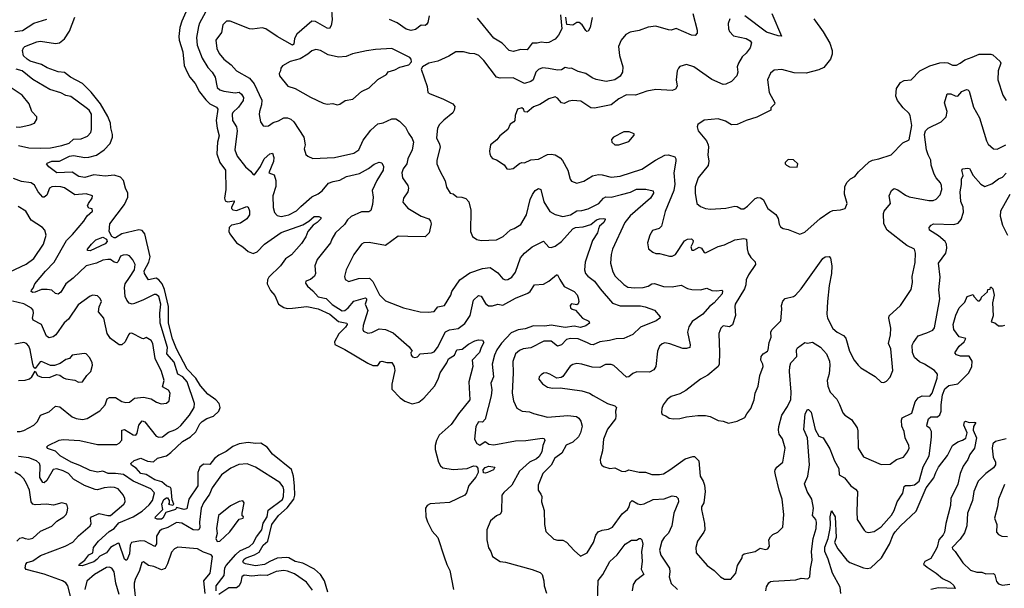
# Model space of a CAD drawing. Extents: x 2133489 to 2292442, y 756223 to 916462.
# Tile 62 of 256: x 2234733 to 2242460, y 807826 to 812286. Entities that reach past the tile are written whole.
import ezdxf

# ---------------------------------------------------------------- set-up
doc = ezdxf.new("R2010")
doc.units = 0

msp = doc.modelspace()

# ---------------------------------------------------------------- linework, layer by layer
at = {"layer": '0CON20XD'}
for points in [[(2237178.8, 812405), (2237184.5, 812284.5), (2237178.9, 812241.1), (2237165, 812215.7), (2237145, 812218.2), (2237055, 812272.5), (2237025, 812273.1), (2236908.7, 812171.3), (2236891, 812139), (2236885.3, 812094.7), (2236875, 812085.6), (2236755, 812154.7), (2236665, 812214.7), (2236635, 812221.4), (2236557.8, 812212.2), (2236537.5, 812215), (2236385, 812275.6), (2236355, 812273.1), (2236327.8, 812245), (2236316.9, 812185), (2236273.1, 812125), (2236281.3, 812058.7), (2236299.8, 812019.8), (2236335, 811976.7), (2236391.9, 811931.9), (2236435.9, 811885.9), (2236536.9, 811826.9), (2236572.3, 811782.3), (2236632.7, 811655), (2236632.1, 811617.9), (2236614.4, 811565), (2236613.4, 811543.4), (2236624.3, 811484.3), (2236644.4, 811454.4), (2236665, 811450), (2236685, 811454.4), (2236721.7, 811478.3), (2236765, 811492.1), (2236805, 811516.5), (2236835, 811515.5), (2236860, 811505), (2236885, 811484), (2236963.8, 811365), (2236973.8, 811305), (2236966.2, 811273.8), (2236978.6, 811228.6), (2236994.5, 811214.5), (2237035, 811197.5), (2237204.1, 811204.1), (2237355, 811238.9), (2237394.4, 811265), (2237429.7, 811340.3), (2237489.9, 811420.1), (2237545, 811467.8), (2237585, 811477.1), (2237655, 811507.5), (2237685, 811508), (2237715, 811491.2), (2237761.7, 811441.7), (2237783.3, 811395), (2237814.4, 811355), (2237823.5, 811325), (2237814.5, 811265), (2237778.1, 811195), (2237772.5, 811155), (2237743.8, 811116.2), (2237731.4, 811085), (2237736.4, 811045), (2237779.2, 810985), (2237785.7, 810965), (2237779.4, 810935), (2237744.2, 810885), (2237740, 810855), (2237778.3, 810808.3), (2237885, 810744.4), (2237943, 810723), (2237956.8, 810706.8), (2237962.9, 810685), (2237945.6, 810615), (2237916.2, 810583.8), (2237780, 810585), (2237702.6, 810587.4), (2237604.5, 810515.5), (2237476.9, 810536.9), (2237435, 810535.5), (2237415, 810525.8), (2237356, 810445), (2237294.2, 810325), (2237281.7, 810271.7), (2237287.7, 810247.7), (2237315, 810232), (2237393.4, 810256.6), (2237477.3, 810257.3), (2237503.5, 810233.5), (2237557, 810127), (2237605, 810080), (2237745.6, 810025.6), (2237875, 809994.2), (2237939.2, 809990.8), (2237985, 809996.2), (2238015, 810034), (2238066, 810045), (2238115.5, 810125.5), (2238124.4, 810155), (2238187.5, 810245), (2238265, 810299.4), (2238365, 810334.5), (2238425, 810343.1), (2238485, 810300), (2238525, 810254.2), (2238545, 810246), (2238565, 810248), (2238595, 810266), (2238625, 810306.2), (2238663.4, 810416.6), (2238695, 810455.5), (2238755.4, 810504.6), (2238845, 810547.5), (2238885, 810502.5), (2238905, 810500), (2238935, 810509.5), (2238985, 810545.5), (2239075, 810646.6), (2239095, 810656.4), (2239155, 810662.2), (2239215, 810678.2), (2239259.5, 810715), (2239283.8, 810725), (2239317.5, 810727.5), (2239326.7, 810725), (2239327.5, 810717.5), (2239316.5, 810695), (2239284.7, 810665.3), (2239276.9, 810645), (2239268.7, 810615), (2239228.9, 810555), (2239172.1, 810385), (2239166.2, 810325), (2239174.7, 810294.7), (2239191.1, 810275), (2239244.8, 810234.8), (2239287.5, 810175), (2239385, 810063.3), (2239445, 810042.5), (2239605, 810040.6), (2239642.8, 810032.8), (2239715, 810007.1), (2239758.8, 809955), (2239756.2, 809945), (2239728.8, 809925), (2239605, 809874.6), (2239545, 809815.6), (2239475, 809784.2), (2239415, 809782.3), (2239361.7, 809768.3), (2239285, 809759.2), (2239233.8, 809736.2), (2239215, 809737.1), (2239188.8, 809751.2), (2239115, 809783.1), (2239055, 809785.4), (2239025, 809776.4), (2238984.7, 809735.3), (2238955, 809724.5), (2238905, 809764.5), (2238845.4, 809764.6), (2238745, 809711.5), (2238685, 809704.6), (2238655, 809692.2), (2238625, 809665.8), (2238603.8, 809605), (2238606.5, 809516.5), (2238598.2, 809355), (2238608.5, 809295), (2238635, 809238.8), (2238677.5, 809215), (2238735, 809210.6), (2238766.4, 809196.4), (2238875, 809168.2), (2239035, 809181.8), (2239102.9, 809172.9), (2239120.9, 809160.9), (2239136.4, 809136.4), (2239146.4, 809096.4), (2239134.5, 809045), (2239118.5, 809015), (2239075, 808972.5), (2239022.6, 808947.4), (2238987.5, 808885), (2238934.1, 808845.9), (2238905, 808792.5), (2238839.4, 808725), (2238801.9, 808635), (2238801.4, 808595), (2238824.2, 808565), (2238830.8, 808545), (2238829.2, 808505), (2238848, 808435), (2238850.8, 808325), (2238861.7, 808271.7), (2238925, 808211.2), (2238952.7, 808202.7), (2238995, 808202.5), (2239025, 808187.5), (2239085, 808121.2), (2239135, 808078.8), (2239185.8, 808105), (2239237.5, 808185), (2239255, 808241.2), (2239272.4, 808267.6), (2239305, 808282.7), (2239355, 808288.5), (2239385.7, 808305), (2239461.5, 808408.5), (2239504.4, 808445), (2239515.6, 808465.6), (2239525, 808498.8), (2239540, 808515), (2239585, 808488.8), (2239606, 808484), (2239635, 808489.3), (2239705, 808522.7), (2239791.9, 808528.1), (2239855, 808550.9), (2239885, 808545.6), (2239900.6, 808530.6), (2239903.8, 808505), (2239867.3, 808415), (2239852, 808315), (2239825, 808258.9), (2239790.5, 808225), (2239773.1, 808195), (2239755.6, 808125), (2239765.8, 808085), (2239832.4, 807982.4), (2239835.5, 807955), (2239830, 807915), (2239845, 807863.8), (2239895, 807815.6)], [(2237151.6, 807795), (2237126.1, 807885), (2237095, 807934), (2237045.8, 807975.8), (2236955, 808023.8), (2236895, 808036.9), (2236845, 808063.5), (2236826.9, 808066.9), (2236755, 808060.8), (2236695, 808036.7), (2236655, 808011.6), (2236585, 808002.3), (2236505, 808018), (2236489.6, 808025), (2236483.5, 808035), (2236495, 808053.1), (2236511.8, 808065), (2236575, 808087), (2236611.9, 808108.1), (2236645, 808163.4), (2236680.8, 808195), (2236712.7, 808325), (2236763, 808397), (2236832.8, 808457.2), (2236884.9, 808525), (2236891.3, 808555), (2236888.7, 808628.7), (2236883, 808705), (2236865, 808758.8), (2236716.8, 808876.8), (2236675, 808931.8), (2236625, 808963.8), (2236585, 808961.2), (2236525, 808969.1), (2236455, 808958.4), (2236405, 808939.2), (2236352.4, 808897.6), (2236295, 808870.8), (2236261.1, 808845), (2236225, 808795.6), (2236175, 808798.5), (2236147.9, 808775), (2236131.4, 808735), (2236130, 808630), (2236059.7, 808525), (2236045, 808448.9), (2236025, 808444.2), (2235965, 808460), (2235955, 808443.6), (2235879.5, 808420.5), (2235856.6, 808375), (2235845, 808366.7), (2235812, 808368), (2235796.7, 808375), (2235800, 808385), (2235856.7, 808445), (2235848.5, 808485), (2235865, 808521.9), (2235885, 808535.7), (2235894, 808534), (2235907.5, 808515), (2235907.5, 808492.5), (2235900, 808485), (2235935, 808477.5), (2235942.5, 808485), (2235928.8, 808518.8), (2235922, 808605), (2235915.6, 808615.6), (2235885, 808630), (2235849.6, 808659.6), (2235795, 808675.2), (2235725, 808719.3), (2235685, 808727.4), (2235646.7, 808766.7), (2235610.7, 808790.7), (2235605.4, 808805), (2235631, 808829), (2235685, 808845.3), (2235735, 808822), (2235782.5, 808817.5), (2235814.2, 808845.8), (2235885, 808864.6), (2235919.8, 808890.2), (2236011.7, 808978.3), (2236072.9, 809015), (2236116.1, 809053.9), (2236147.1, 809115), (2236164.9, 809135.1), (2236202.5, 809157.5), (2236255.2, 809174.8), (2236295.8, 809214.2), (2236307.6, 809245), (2236298, 809275), (2236271.9, 809305), (2236208.8, 809348.8), (2236153, 809413), (2236115.2, 809475), (2236048.4, 809545), (2235964.9, 809704.9), (2235933.4, 809783.4), (2235901.7, 809905), (2235901.9, 810035), (2235870.1, 810170.1), (2235850.8, 810215), (2235825, 810245.7), (2235805, 810258.8), (2235745, 810245.8), (2235711.4, 810295), (2235711.1, 810315), (2235746, 810384), (2235757, 810425), (2235714.3, 810605.7), (2235695, 810632.5), (2235668.1, 810638.1), (2235535, 810605.6), (2235485, 810575.3), (2235473.6, 810573.6), (2235455.3, 810585.3), (2235436.2, 810625), (2235440.4, 810685), (2235555.6, 810835), (2235582.2, 810895), (2235582.5, 810925), (2235564.1, 810964.1), (2235548.2, 811025), (2235525, 811051.5), (2235475, 811066.8), (2235405, 811059.6), (2235315, 811070), (2235245, 811046.9), (2235196.9, 811056.9), (2235145, 811088.6), (2235025, 811085.6), (2234961.2, 811131.2), (2234943.8, 811155), (2234948.3, 811161.7), (2234986.7, 811175), (2235046.1, 811176.1), (2235125, 811215.2), (2235155, 811221.5), (2235244.6, 811205.4), (2235275, 811206.8), (2235335, 811223.9), (2235396.1, 811263.9), (2235442.5, 811315), (2235460.3, 811365), (2235462.7, 811385), (2235448, 811438), (2235445.4, 811475), (2235425, 811525.9), (2235366.4, 811626.4), (2235295, 811717.5), (2235225, 811785.3), (2235132.2, 811835), (2235085, 811870.5), (2235035, 811877.8), (2234949.5, 811909.5), (2234905, 811935.3), (2234815, 811961), (2234791.1, 811975), (2234762.8, 812002.8), (2234755.9, 812044.1), (2234762.5, 812065), (2234772.9, 812075), (2234866.5, 812113.5), (2234895, 812116.6), (2234931.2, 812111.2), (2235015, 812100), (2235045, 812104.6), (2235084.6, 812135), (2235124.8, 812195.2), (2235166.2, 812306.2)], [(2236037.8, 812345), (2236005, 812274.4), (2235989.8, 812225), (2235982.4, 812155), (2235985.3, 812125), (2236014.7, 812035), (2236024.5, 811925.5), (2236047.9, 811875), (2236069.6, 811835), (2236110.9, 811785), (2236145, 811720.8), (2236195, 811658), (2236225, 811627.1), (2236278.8, 811598.8), (2236288.5, 811585), (2236274.8, 811495), (2236282.8, 811435), (2236299.2, 811375), (2236285.3, 811325), (2236280, 811235), (2236305, 811166.9), (2236348.8, 811105), (2236351.7, 810955), (2236340.9, 810885), (2236344.5, 810865), (2236365, 810858.2), (2236415.7, 810865), (2236417.5, 810855), (2236396, 810815), (2236394.8, 810804.8), (2236405, 810793.4), (2236435, 810788.9), (2236515, 810821.4), (2236526.5, 810816.5), (2236536.6, 810786.6), (2236537.5, 810755), (2236515.4, 810725), (2236465, 810690), (2236412.4, 810677.6), (2236395, 810674.7), (2236377.6, 810655), (2236375.4, 810625.4), (2236383.6, 810605), (2236435, 810535.8), (2236485.3, 810505.3), (2236525, 810468.1), (2236565, 810452.7), (2236595.6, 810465), (2236654.7, 810525.3), (2236785, 810616.2), (2236955, 810678), (2237001.9, 810705), (2237045, 810741.1), (2237081.4, 810741.4), (2237097.5, 810735), (2237095.8, 810725), (2237068.9, 810695), (2237036.7, 810673.3), (2236995, 810624.5), (2236977.8, 810582.2), (2236945, 810529.4), (2236865, 810442.5), (2236819.4, 810410.6), (2236779.1, 810355), (2236688.9, 810265), (2236678.5, 810245), (2236676.5, 810215), (2236700.9, 810160.9)], [(2236192.5, 812345), (2236145, 812259.2), (2236136.6, 812233.4), (2236120.8, 812145), (2236127, 812087), (2236164.6, 811985), (2236210.5, 811910.5), (2236245, 811873.1), (2236267.9, 811835), (2236282.7, 811755), (2236305, 811735.5), (2236335.4, 811725.4), (2236425, 811712.5), (2236455, 811716.5), (2236475, 811701.1), (2236489.6, 811675), (2236487.8, 811652.2), (2236450.2, 811599.8), (2236405, 811557.5), (2236401.1, 811545), (2236403.3, 811495), (2236433.8, 811445), (2236440.3, 811415), (2236421.2, 811265), (2236440, 811215), (2236505, 811132.5), (2236545, 811097.5), (2236565, 811071.4), (2236575, 811068.1), (2236623.8, 811135), (2236651.5, 811195), (2236695, 811234.4), (2236718.5, 811238.5), (2236727.1, 811205), (2236724.5, 811174.5), (2236689.2, 811085), (2236729.5, 811069.5), (2236744.6, 811025), (2236743.1, 810976.9), (2236719.4, 810905), (2236721.7, 810811.7), (2236733.6, 810773.6), (2236755, 810750.8), (2236785, 810741.5), (2236821.3, 810748.7), (2236846, 810755), (2236905, 810785.6), (2236938.3, 810821.7), (2237025, 810895.6), (2237075, 810919.2), (2237107.6, 810942.4), (2237157, 811003), (2237193, 811017), (2237245, 811026.2), (2237298.8, 811055), (2237399.8, 811080.2), (2237471.5, 811118.5), (2237515, 811151.4), (2237555, 811167.5), (2237575, 811164), (2237589.6, 811135), (2237585.5, 811105.5), (2237536.4, 811025), (2237500, 810945), (2237506.2, 810895), (2237502.9, 810835), (2237490, 810790), (2237472.4, 810777.6), (2237415, 810778.5), (2237335, 810741.8), (2237305.2, 810714.8), (2237281.9, 810678.1), (2237211.1, 810615), (2237182.2, 810565), (2237172.9, 810535), (2237068.6, 810405), (2237050, 810355), (2237054.4, 810295), (2237048, 810275), (2237015, 810249.2), (2236977.5, 810235), (2236975, 810220), (2236992.5, 810195), (2237035, 810160), (2237075, 810111.8), (2237137.6, 810097.6), (2237185, 810051.2), (2237265, 810002.8), (2237285, 810005.9), (2237310, 810025), (2237355, 810078.8), (2237446.2, 810105), (2237455, 810096.2), (2237455.4, 810085.4), (2237444.2, 810055), (2237466.4, 810005), (2237427.6, 809887.6), (2237425.7, 809855.7), (2237431.9, 809841.9), (2237465, 809825.8), (2237497, 809833), (2237555, 809861.9), (2237605, 809855.6), (2237665, 809828.9), (2237788.8, 809718.8)], [(2237945.8, 812315), (2237935.7, 812265), (2237925, 812248), (2237915, 812240.8), (2237885, 812242.5), (2237839.8, 812210.2), (2237805, 812200.8), (2237765, 812212), (2237695, 812261.5), (2237635, 812286.5)], [(2240015.5, 812335.5), (2240050.6, 812205), (2240050, 812180), (2240035, 812162), (2240005, 812165.7), (2239885, 812215.7), (2239845.7, 812204.3), (2239825, 812205.8), (2239725, 812234.4), (2239665, 812226.9), (2239595, 812200.6), (2239523, 812187), (2239490.9, 812169.1), (2239454.5, 812125.5), (2239433.1, 812075), (2239440.8, 812005), (2239465.6, 811915.6), (2239464.5, 811875.5), (2239445, 811844.2), (2239405, 811812.9), (2239335, 811801.8), (2239256.6, 811816.6), (2239225, 811829.6), (2239175, 811864.7), (2239115, 811879.6), (2239065, 811905.7), (2239045, 811903.1), (2239015, 811911.4), (2238985, 811891.9), (2238955, 811889.4), (2238883.8, 811903.8), (2238835, 811907.1), (2238805, 811896.5), (2238783.6, 811875), (2238763.1, 811815), (2238745, 811801.9), (2238695, 811785.5), (2238605, 811829.6), (2238505, 811826.5), (2238476.1, 811836.1), (2238375, 811967.1), (2238335.4, 812005.4), (2238305, 812019.4), (2238265, 812020.8), (2238215.9, 812034.1), (2238155, 812033.3), (2238101.2, 811998.8), (2238015, 811960), (2237945, 811943.8), (2237893.9, 811916.1), (2237883.3, 811896.7), (2237930.7, 811760.7), (2237937.5, 811715), (2237953.3, 811703.3), (2238055, 811664.3), (2238133.3, 811625), (2238147.5, 811605), (2238142.9, 811575), (2238132.5, 811555), (2238061.7, 811498.3), (2238028.8, 811465), (2238012.5, 811435), (2238005, 811360), (2238028.7, 811308.7), (2238032.9, 811285), (2238006.9, 811185), (2238007.1, 811155), (2238026.9, 811105), (2238072, 811022), (2238083.2, 810973.2), (2238112.5, 810925), (2238135, 810918.8), (2238165, 810897.5), (2238202.5, 810895), (2238235, 810882.9), (2238257.2, 810857.2), (2238273, 810793), (2238272, 810625), (2238287.5, 810585), (2238322.1, 810562.1), (2238354.3, 810554.3), (2238475, 810558.6), (2238528, 810585), (2238585, 810636.9), (2238615, 810647.1), (2238665, 810679.2), (2238711.1, 810755), (2238740.3, 810875), (2238757.9, 810915), (2238779.4, 810945), (2238805, 810960.6), (2238822.9, 810952.9), (2238847.6, 810857.6), (2238895, 810782.2), (2238935, 810758.2), (2238995, 810743.1), (2239055, 810756.4), (2239105, 810785.4), (2239145, 810788.7), (2239195, 810802.3), (2239277.5, 810845), (2239314.2, 810885.8), (2239334.1, 810895.9), (2239375, 810894.7), (2239455, 810913.5), (2239526.4, 810933.6), (2239575, 810955.5), (2239646.8, 810956.8), (2239704.2, 810944.2), (2239706.7, 810925), (2239684.5, 810885), (2239523.3, 810746.7), (2239481.9, 810695), (2239385.5, 810485), (2239374.5, 810445), (2239370.5, 810375), (2239388, 810308), (2239407.1, 810275), (2239475, 810207.5), (2239505, 810188.6), (2239557.6, 810182.4), (2239625, 810185.6), (2239665, 810196.5), (2239695, 810214.4), (2239715, 810216.9), (2239785, 810192.5), (2239855, 810189.5), (2239925, 810203.3), (2239975, 810178.1), (2240009.4, 810169.4), (2240075, 810166.2), (2240125, 810180), (2240165, 810161.4), (2240205, 810158), (2240243.9, 810163.9), (2240249.7, 810159.7), (2240245, 810134.2), (2240183.1, 810065), (2240146.4, 810035), (2240095, 809975.5), (2240011.3, 809918.7), (2239984, 809876), (2239972.9, 809835), (2239994.5, 809735), (2239991.4, 809715), (2239965, 809706.2), (2239937.6, 809707.6), (2239835.8, 809744.2), (2239795, 809750.6), (2239775, 809744.2), (2239754.5, 809725.5), (2239739.4, 809685), (2239724.5, 809565), (2239710, 809540), (2239675, 809520), (2239575.6, 809524.4), (2239545, 809510.8), (2239515, 809485.6), (2239495, 809482.5), (2239395, 809572.5), (2239375, 809580.8), (2239329.7, 809580.3), (2239285, 809558.6), (2239225, 809560), (2239145, 809584.3), (2239105, 809588.6), (2239075, 809582), (2239052.6, 809567.4), (2238995, 809486.2), (2238982.1, 809477.9), (2238947.5, 809475), (2238895, 809506), (2238865, 809516.2), (2238845, 809513.3), (2238825, 809500), (2238810, 809485), (2238806.7, 809465), (2238835, 809428.8), (2238875, 809404), (2238915.9, 809395.9), (2238975, 809397.5), (2239144.4, 809374.4), (2239205, 809355.7), (2239235, 809338), (2239345, 809275.6), (2239405, 809258.1), (2239415.7, 809245), (2239408.5, 809215), (2239412.2, 809175), (2239407.8, 809155), (2239346, 809075), (2239314, 808995), (2239306, 808905), (2239288.8, 808835), (2239290.7, 808810.7), (2239300.7, 808790.7), (2239315, 808780), (2239365, 808766), (2239405, 808770), (2239455, 808743.8), (2239485, 808742), (2239515, 808754), (2239595, 808735.8), (2239645, 808737.5), (2239695, 808719.2), (2239755, 808718), (2239785, 808724.3), (2239835, 808754.4), (2239955, 808840.6), (2240015, 808860), (2240028.9, 808858.9), (2240064.2, 808824.2), (2240074.3, 808705), (2240097.2, 808667.2), (2240107.8, 808635), (2240112.1, 808585), (2240101.1, 808495), (2240084.3, 808465), (2240082.9, 808445), (2240107.5, 808335), (2240110, 808285), (2240102.5, 808265), (2240052.5, 808195), (2240040, 808145), (2240042.5, 808105), (2240128.8, 808005), (2240184.2, 807964.2), (2240233.3, 807915), (2240265, 807896), (2240315, 807896.7), (2240353.8, 807945), (2240365.7, 808005), (2240403.8, 808065), (2240405, 808086.7), (2240420, 808095), (2240505, 808113.1), (2240545, 808141.2), (2240585, 808128.8), (2240603.3, 808135), (2240618.8, 808155), (2240612.9, 808205), (2240625, 808228.8), (2240643.4, 808246.6), (2240683.4, 808266.6), (2240721.2, 808305), (2240730.8, 808405), (2240717.5, 808525), (2240692.5, 808595), (2240664.5, 808714.5), (2240658.8, 808741.2), (2240662, 808755), (2240676, 808775), (2240721.1, 808815), (2240740.8, 808925), (2240718.7, 808998.7), (2240692.9, 809035), (2240687.8, 809065), (2240690.9, 809095), (2240715.5, 809185), (2240759.4, 809250.6), (2240784.1, 809305.9), (2240788.9, 809365), (2240774.6, 809525), (2240776.4, 809565), (2240785.7, 809595), (2240832.9, 809645), (2240830, 809695), (2240838.1, 809711.9), (2240895, 809753.8), (2240915, 809748.8), (2240955, 809757.5), (2241018.3, 809718.3), (2241064, 809664), (2241087.3, 809607.3), (2241091.8, 809575), (2241085, 809507.5), (2241070.5, 809455), (2241075, 809412.5), (2241094.2, 809365), (2241145, 809308), (2241168, 809268), (2241192.4, 809202.4), (2241208.8, 809185), (2241260.9, 809150.9), (2241305.6, 809085), (2241311.7, 809061.7), (2241314.3, 808925), (2241355, 808856.2), (2241495, 808796.2), (2241565, 808798.8), (2241614.3, 808835.7), (2241670, 808855), (2241700, 808895), (2241713.8, 808925), (2241711.2, 808945), (2241681.2, 809005), (2241675.6, 809055), (2241657, 809097), (2241652.7, 809145), (2241658.2, 809161.8), (2241735, 809198.6), (2241761.2, 809288.8), (2241785, 809318.5), (2241815, 809334.6), (2241875, 809333.1), (2241895.3, 809355), (2241933.1, 809475), (2241935.5, 809505), (2241911.9, 809535), (2241835, 809583.8), (2241795, 809601.2), (2241755, 809636.9), (2241738.7, 809675), (2241738.1, 809731.9), (2241747.5, 809755), (2241785, 809805.7), (2241851.7, 809828.3), (2241898.3, 809851.7), (2241912.1, 809867.9), (2241953.8, 810095), (2241946.6, 810166.6), (2241957.5, 810267.5), (2241944.4, 810375), (2242002.5, 810455), (2242010, 810495), (2242007.3, 810525), (2241996.4, 810545), (2241945, 810589.6), (2241873.8, 810635), (2241870, 810655), (2241885.7, 810674.3), (2241905.7, 810684.3), (2242065, 810679.1), (2242099.2, 810690.8), (2242121.6, 810718.4), (2242139.6, 810775), (2242137.7, 810815), (2242119.4, 810859.4), (2242113.8, 810935), (2242125.8, 810994.2), (2242125.3, 811034.7), (2242137.5, 811065), (2242128.2, 811105), (2242135, 811116.2), (2242172.2, 811122.2), (2242187.8, 811117.8), (2242215, 811064.4), (2242275, 810995.8), (2242307.3, 810977.3), (2242362, 810998), (2242415, 811037.1), (2242445, 811050), (2242475, 811082)], [(2238978, 812325), (2238988.8, 812215), (2238961.2, 812165), (2238935.6, 812134.4), (2238885, 812107.5), (2238865, 812104.2), (2238825, 812110), (2238795, 812100.8), (2238755, 812102), (2238715, 812049.2), (2238665, 812051.4), (2238605, 812035.8), (2238575, 812044), (2238520.9, 812100.9), (2238455, 812140), (2238325, 812297.5)], [(2239225, 812302.5), (2239211.1, 812225), (2239195, 812196.7), (2239185, 812193.3), (2239175, 812202), (2239147.8, 812245), (2239125, 812263.1), (2239105, 812264.3), (2239075, 812243.1), (2239027, 812247), (2239019.4, 812305)], [(2240635.5, 812335), (2240713, 812157), (2240685, 812158.6), (2240595, 812188.9), (2240425, 812316.9)], [(2234695, 812194.6), (2234755, 812201.8), (2234845, 812260), (2234945, 812290)], [(2240307.3, 812292.7), (2240294.1, 812255.9), (2240296, 812215), (2240303.2, 812193.2), (2240335, 812160), (2240435, 812137.5), (2240465, 812121.2), (2240476, 812105), (2240465, 812066.2), (2240435, 812022.5), (2240402.5, 811995), (2240375, 811943.8), (2240362.9, 811915), (2240368.1, 811875), (2240362.5, 811845), (2240318.8, 811801.2), (2240275, 811779.4), (2240255, 811778.1), (2240164.2, 811815.8), (2240025, 811915.5), (2239965, 811934.3), (2239915, 811918.6), (2239902.5, 811905), (2239894.2, 811885), (2239884.4, 811815), (2239894.2, 811765), (2239878.7, 811741.3), (2239855, 811729.4), (2239725, 811739.4), (2239655, 811725.6), (2239565, 811694.5), (2239495, 811697.3), (2239434.7, 811665.3), (2239375, 811618.5), (2239245, 811591.1), (2239215, 811595.5), (2239135.7, 811645.7), (2239075, 811651.8), (2239043.8, 811646.2), (2239005, 811629.2), (2238986.1, 811633.9), (2238955, 811670), (2238935, 811681.4), (2238885, 811665.6), (2238815, 811621.1), (2238765, 811603.6), (2238715, 811560), (2238695, 811562.5), (2238685.8, 811585), (2238675, 811594), (2238640, 811585), (2238622, 811535), (2238618.8, 811495), (2238611.2, 811485), (2238583.6, 811466.4), (2238563.3, 811425), (2238502.5, 811375), (2238477.7, 811342.3), (2238427.5, 811305), (2238420, 811255), (2238423.3, 811235), (2238431.7, 811211.7), (2238445, 811197.5), (2238475.9, 811185.9), (2238535, 811146.2), (2238555, 811116.2), (2238575, 811112.5), (2238605, 811118.6), (2238655, 811158.8), (2238675, 811166.7), (2238695, 811163.8), (2238744.2, 811185.8), (2238805, 811191.4), (2238875, 811227.5), (2238905, 811231.2), (2238935, 811225.8), (2238975, 811202.5), (2238992, 811182), (2239034.4, 811105), (2239053.1, 811035), (2239065, 811018), (2239105, 811004.3), (2239159.8, 811020.2), (2239228.9, 811061.1), (2239275, 811070.4), (2239305, 811069.3), (2239375, 811049.5), (2239445, 811057.9), (2239615, 811114.6), (2239724.3, 811185), (2239795, 811222.5), (2239825.4, 811225.4), (2239875, 811209.2), (2239883.1, 811195), (2239883.5, 811175), (2239867.7, 811085), (2239874, 810995), (2239866.7, 810945), (2239798.6, 810781.4), (2239770, 810665), (2239750.7, 810649.3), (2239698.3, 810631.7), (2239677.5, 810595), (2239660, 810535), (2239667.7, 810487.7), (2239702.4, 810462.4), (2239725, 810452.9), (2239755, 810452.5), (2239831.7, 810431.7), (2239855, 810430), (2239880, 810445), (2239949.7, 810550.3), (2239975, 810565.6), (2240005, 810566), (2240018, 810555), (2240016.2, 810535), (2240000, 810505), (2240008.3, 810478.3), (2240025, 810477.5), (2240065, 810502.5), (2240084.3, 810494.3), (2240105, 810458.8), (2240115, 810456.2), (2240215, 810507.1), (2240265, 810521.1), (2240345, 810559.5), (2240415, 810570.8), (2240436.2, 810565), (2240441.4, 810488.6), (2240450, 810455), (2240470.2, 810420.2), (2240505.5, 810385.5), (2240508.6, 810365), (2240451.9, 810285), (2240433.3, 810245), (2240432.5, 810205), (2240422.1, 810175), (2240349.5, 810055), (2240345.5, 810035), (2240350.4, 809965), (2240327.6, 809892.4), (2240305, 809877.1), (2240255, 809884), (2240236, 809865), (2240219.2, 809825), (2240225.6, 809675), (2240221.4, 809585), (2240215.4, 809564.6), (2240135, 809498.8), (2240075, 809466), (2239961.9, 809378.1), (2239915, 809350), (2239845, 809330), (2239815, 809307.5), (2239783.8, 809265), (2239772.5, 809235), (2239770, 809205), (2239775, 809190), (2239805, 809178.8), (2239830.5, 809160.5), (2239865, 809154), (2239913.6, 809156.4), (2239965, 809171.2), (2240055, 809181.9), (2240115, 809182), (2240152.9, 809172.9), (2240215, 809142), (2240255, 809136), (2240295, 809120.6), (2240365, 809137.1), (2240424.2, 809165.8), (2240438.8, 809195), (2240470, 809235), (2240497.8, 809305), (2240504.4, 809355), (2240529.5, 809410.5), (2240540.6, 809495), (2240568, 809565), (2240566.2, 809585), (2240549.4, 809615), (2240553.3, 809645), (2240567.1, 809665), (2240602, 809685), (2240607.1, 809695), (2240614.2, 809755), (2240630.8, 809795), (2240627.5, 809835), (2240635.6, 809854.4), (2240705.5, 809924.5), (2240715.3, 810014.7), (2240711.6, 810045), (2240721.2, 810078.8), (2240741.7, 810098.3), (2240805, 810114), (2240821.2, 810125), (2240865.9, 810175), (2241035, 810413.3), (2241055, 810426.7), (2241085, 810427.5), (2241096.2, 810415), (2241108, 810355), (2241104.2, 810295), (2241085, 810200), (2241073.8, 810075), (2241068.6, 809975), (2241074, 809945), (2241114.6, 809864.6), (2241148, 809835), (2241198, 809808), (2241217.4, 809787.4), (2241244.4, 809685), (2241281.4, 809615), (2241314, 809575), (2241335, 809554.2), (2241447.9, 809487.9), (2241495, 809443.3), (2241515, 809441.2), (2241535, 809450), (2241565, 809482.5), (2241586.2, 809535), (2241570, 809705), (2241550.8, 809745), (2241566.7, 809815), (2241570, 809865), (2241554, 809945), (2241555.9, 809964.1), (2241645, 810043.8), (2241729.8, 810170.2), (2241738.9, 810225), (2241738, 810272), (2241759.6, 810380.4), (2241764.4, 810454.4), (2241755.8, 810485), (2241695, 810515.7), (2241542.1, 810635), (2241515.4, 810685), (2241512, 810765), (2241518.1, 810785), (2241566.2, 810843.8), (2241557.1, 810905), (2241575.8, 810945), (2241595, 810960.8), (2241625, 810951.9), (2241685, 810909.1), (2241715, 810895.5), (2241867.2, 810867.2), (2241901.5, 810868.5), (2241925, 810877.1), (2241958, 810912), (2241970.6, 810955), (2241968.1, 810985), (2241960.6, 811005), (2241926, 811046), (2241910.3, 811075), (2241887.3, 811145), (2241883.3, 811183.3), (2241862.1, 811225), (2241850.3, 811265), (2241833.7, 811385), (2241843.2, 811415), (2241862.5, 811435), (2241965, 811483.8), (2242003.5, 811525), (2242011.1, 811565), (2241992, 811635), (2242012.5, 811705), (2242040, 811705), (2242075, 811688), (2242095, 811686.2), (2242128.3, 811721.7), (2242165, 811738.8), (2242175, 811736.7), (2242184.2, 811724.2), (2242218.8, 811598.8), (2242266.5, 811516.5), (2242320.6, 811335), (2242335, 811310.8), (2242375, 811272.5), (2242405, 811270.8), (2242472.2, 811305)], [(2240965, 812293.3), (2241039.8, 812189.8), (2241091.4, 812101.4), (2241110, 812045), (2241110.6, 812015), (2241095.7, 811975), (2241045, 811910), (2241005, 811891.5), (2240905, 811867.1), (2240810.2, 811870.2), (2240715, 811895.7), (2240655, 811890), (2240624.4, 811865.6), (2240601.4, 811815), (2240614.4, 811715), (2240659.2, 811635), (2240656.7, 811623.3), (2240627.5, 811595), (2240627.5, 811575), (2240519.5, 811520.5), (2240435.6, 811494.4), (2240365, 811462.5), (2240320.3, 811460.3), (2240271.2, 811491.2), (2240215, 811509.4), (2240105, 811497.5), (2240056.2, 811465), (2240051.2, 811445), (2240056.7, 811415), (2240122, 811335), (2240136, 811305), (2240140, 811285), (2240134.3, 811225), (2240142.2, 811175), (2240136.7, 811143.3), (2240058.6, 811045), (2240034.4, 810975), (2240033.3, 810925), (2240048.6, 810845), (2240075, 810819.4), (2240115, 810804.4), (2240155, 810800), (2240275, 810806.7), (2240345, 810824.2), (2240365, 810820), (2240395, 810802), (2240415, 810801.2), (2240445, 810822.5), (2240505, 810883.3), (2240525, 810890.5), (2240548.2, 810888.2), (2240569.2, 810875), (2240604.3, 810805), (2240667.5, 810757.5), (2240685.4, 810725.4), (2240692.8, 810682.8), (2240705, 810662), (2240725, 810649.2), (2240765, 810640), (2240855, 810603.8), (2240895, 810618), (2241015, 810726), (2241090.3, 810779.7), (2241115, 810790), (2241175.8, 810794.2), (2241212.5, 810805), (2241226.1, 810843.9), (2241206.9, 810916.9), (2241209.2, 810975), (2241225, 811008), (2241253.7, 811036.3), (2241288, 811055), (2241315, 811093.3), (2241398.7, 811171.3), (2241425, 811184.2), (2241475, 811194), (2241572.9, 811227.1), (2241665, 811321.2), (2241715, 811343.3), (2241734.5, 811455), (2241721.5, 811535), (2241712.4, 811552.4), (2241666.7, 811595), (2241622.1, 811652.1), (2241609.1, 811685), (2241615.6, 811745), (2241647, 811793), (2241675, 811807.8), (2241730, 811815), (2241797.1, 811885), (2241875, 811924.7), (2241955, 811947.7), (2241991.1, 811951.1), (2242017.8, 811947.8), (2242055, 811930), (2242085, 811930.5), (2242115, 811944.4), (2242149.4, 811970.6), (2242208.7, 811991.3), (2242263.7, 812016.3), (2242355, 812016.5), (2242370, 812010), (2242428.3, 811958.3), (2242434.2, 811945), (2242413.3, 811885), (2242409.2, 811815), (2242450, 811695), (2242475, 811652.5)], [(2237225, 811618.8), (2237245, 811624), (2237286.7, 811653.3), (2237347.6, 811662.4), (2237415, 811723.8), (2237475, 811751.2), (2237545, 811815.8), (2237612.5, 811855), (2237625, 811876.7), (2237677.7, 811892.3), (2237715.9, 811914.1), (2237788.3, 811931.7), (2237807.5, 811955), (2237806.7, 811975), (2237795, 811988.8), (2237655, 812058.9), (2237525, 812051.1), (2237455, 812040.5), (2237345, 812018.6), (2237295, 811997.5), (2237235, 811992.9), (2237155, 812011.4), (2237095, 812044.4), (2237057.3, 812052.7), (2237025, 812042.5), (2236994, 812016), (2236935, 811980), (2236855, 811958.2), (2236796.4, 811923.6), (2236783.3, 811906.7), (2236780, 811885), (2236768.8, 811865), (2236771.2, 811845), (2236836.7, 811765), (2236895.4, 811745.4), (2237015, 811677.1), (2237115, 811630.8), (2237145.9, 811624.1), (2237189.5, 811629.5), (2237225, 811618.8)], [(2234725, 811300), (2234805, 811280.4), (2234895, 811279.3), (2234975, 811282), (2235065, 811300), (2235121.5, 811318.5), (2235155, 811348.9), (2235215, 811352.1), (2235265, 811373.1), (2235290.2, 811399.8), (2235297.8, 811425), (2235297.1, 811545), (2235278, 811575), (2235255, 811594.3), (2235135, 811682.7), (2235095, 811691.5), (2235055, 811712.1), (2234968.4, 811738.4), (2234835, 811816.5), (2234752.7, 811885), (2234705, 811899.1)], [(2234705, 811446.5), (2234735, 811442.5), (2234815, 811460.6), (2234848.8, 811475), (2234868.8, 811505), (2234868.8, 811525), (2234827.5, 811565), (2234808.1, 811625), (2234751.4, 811695), (2234595, 811797.3)], [(2239435, 811303.3), (2239515, 811331.2), (2239555, 811380), (2239555, 811390), (2239515.5, 811405.5), (2239475, 811407.3), (2239392.5, 811365), (2239377.5, 811345), (2239380, 811325), (2239403.6, 811303.6), (2239435, 811303.3)], [(2240835, 811130), (2240840, 811155), (2240807, 811187), (2240765, 811190), (2240740, 811165), (2240740, 811155), (2240750, 811145), (2240775, 811132.5), (2240835, 811130)], [(2235147.8, 810602.2), (2235236.9, 810705), (2235261.7, 810748.3), (2235303.3, 810785), (2235303, 810803), (2235275, 810806.7), (2235266.2, 810825), (2235272, 810845), (2235302.5, 810885), (2235303.8, 810905), (2235255, 810920), (2235165, 810913.1), (2235085, 810967.1), (2235055.3, 810975.3), (2235015, 810976.9), (2234985, 810974.4), (2234966, 810965), (2234945, 810908.6), (2234925, 810893.1), (2234915, 810894.3), (2234877.3, 810935), (2234848.7, 810988.7), (2234823.8, 811005), (2234746.2, 811016.2), (2234685, 811039.7)], [(2242504.4, 810915), (2242430.4, 810785), (2242426.8, 810745), (2242447.5, 810675), (2242486.6, 810595)], [(2234655, 810306.9), (2234785, 810368.1), (2234845, 810412.9), (2234920, 810525), (2234940.8, 810595), (2234931.2, 810635), (2234913.3, 810655), (2234824.3, 810714.3), (2234782, 810785), (2234720.3, 810820.3)], [(2236276.2, 807806.2), (2236274.2, 807845), (2236336.7, 807925), (2236342.8, 807985), (2236352.9, 808005), (2236429, 808091), (2236461.1, 808118.9), (2236537.2, 808152.8), (2236565, 808180.5), (2236590.8, 808229.2), (2236632.4, 808285), (2236645, 808337.5), (2236674.1, 808385), (2236682.3, 808437.7), (2236795, 808522.5), (2236804.6, 808545), (2236806.8, 808596.8), (2236800.9, 808620.9), (2236775.4, 808655.4), (2236584, 808775), (2236517.9, 808802.1), (2236454, 808796), (2236390.8, 808769.2), (2236316.5, 808715), (2236245, 808612.5), (2236222.5, 808565), (2236175, 808495.5), (2236157.9, 808455), (2236144.2, 808345), (2236147.2, 808302.8), (2236139.2, 808285), (2236125, 808280.8), (2236095, 808285.3), (2236005, 808337.3), (2235965, 808340.9), (2235896.5, 808303.5), (2235845, 808287.4), (2235829.7, 808275), (2235807.5, 808235), (2235806.6, 808175), (2235795, 808154.6), (2235715, 808196.6), (2235682.4, 808197.6), (2235610, 808185), (2235600.4, 808165), (2235594.1, 808095), (2235575, 808045.7), (2235565, 808045.6), (2235554.7, 808055), (2235515, 808176.2), (2235505, 808179.4), (2235470.7, 808160.7), (2235446.6, 808145), (2235415.4, 808105), (2235361.9, 808078.1), (2235339.2, 808050.8), (2235315, 808033.2), (2235222.8, 808002.8), (2235196.7, 808005), (2235201.4, 808015), (2235245, 808046.7), (2235275, 808088.6), (2235306.2, 808105), (2235312, 808145), (2235352.9, 808195), (2235435, 808272.2), (2235475, 808294.1), (2235510.2, 808339.8), (2235625, 808387.3), (2235695, 808431.6), (2235748.7, 808481.3), (2235776.7, 808515), (2235790.9, 808575), (2235763.3, 808605), (2235625, 808666.5), (2235547.3, 808717.3), (2235485, 808726.5), (2235427.1, 808727.1), (2235385, 808743.3), (2235344.3, 808735.7), (2235285, 808749.8), (2235205, 808790), (2235138.1, 808815), (2235050, 808865), (2235015, 808901.2), (2234951.6, 808921.6), (2234945.7, 808935), (2234956, 808945), (2235042.4, 808987.6), (2235075, 808992.5), (2235205, 808984.7), (2235345, 808953.6), (2235495, 808953.8), (2235515, 808963.5), (2235535, 808988.8), (2235535, 809065.7), (2235555, 809071.5), (2235625, 809030), (2235645, 809027.5), (2235656.2, 809043.8), (2235667.9, 809105), (2235695, 809138.9), (2235715, 809131.4), (2235805, 809019.2), (2235825, 809010), (2235855, 809012.5), (2235900.8, 809049.2), (2235949.7, 809069.7), (2235975, 809081.5), (2235997.9, 809102.1), (2236066.9, 809185), (2236103.1, 809245), (2236104.4, 809275), (2236046.2, 809445), (2236013.3, 809485), (2235973.4, 809505), (2235945, 809600.4), (2235887.8, 809665), (2235892.3, 809715), (2235834.8, 809905), (2235833.8, 809985), (2235840.5, 810055), (2235825, 810114.3), (2235805, 810131.5), (2235788.6, 810131.4), (2235705, 810088.2), (2235635, 810060.3), (2235614.7, 810054.7), (2235591.4, 810061.4), (2235573.1, 810085), (2235561.4, 810115), (2235555.3, 810185), (2235560.7, 810215), (2235595, 810264.6), (2235634.5, 810325), (2235638.1, 810365), (2235621.1, 810401.1), (2235595, 810434.2), (2235575, 810442.5), (2235545, 810439.4), (2235525, 810430.6), (2235505, 810388), (2235495, 810379.2), (2235475, 810382.7), (2235445, 810404.6), (2235425, 810406.1), (2235385, 810400), (2235335, 810377.3), (2235255, 810355.4), (2235152.4, 810257.6), (2235095, 810214.5), (2235055, 810147.5), (2235035, 810134), (2235015, 810139.4), (2234985, 810164.5), (2234948.9, 810168.9), (2234905, 810168.2), (2234855, 810147.5), (2234835, 810145.8), (2234824, 810155), (2234826, 810165), (2234839.1, 810180.9), (2234852.7, 810215), (2234935, 810314.4), (2235004, 810385), (2235100.4, 810555), (2235147.8, 810602.2)], [(2235285, 810474.1), (2235265, 810474.4), (2235264.4, 810485), (2235295.6, 810525), (2235331.7, 810558.3), (2235385, 810580.6), (2235414.7, 810564.7), (2235419.1, 810545), (2235405, 810526.7), (2235285, 810474.1)], [(2237788.8, 809718.8), (2237812.5, 809685), (2237803.8, 809675), (2237804.5, 809654.5), (2237815, 809642), (2237835, 809636), (2237855, 809641.2), (2237875.9, 809664.1), (2237965, 809671.8), (2237985, 809680.6), (2238012.1, 809715), (2238075, 809838.5), (2238105, 809852.3), (2238175, 809862.7), (2238226.6, 809903.4), (2238269.6, 809965), (2238295.6, 810085), (2238335, 810121.8), (2238355, 810118.1), (2238389.5, 810059.5), (2238412.2, 810042.2), (2238445, 810041.5), (2238484.5, 810055.5), (2238525, 810047.5), (2238625, 810100.9), (2238719.9, 810140.1), (2238738.6, 810155), (2238774.3, 810205.7), (2238845, 810211.9), (2238885, 810235.6), (2238945, 810284), (2238955, 810283.3), (2238972.5, 810247.5), (2239005, 810193.8), (2239084.1, 810154.1), (2239107, 810127), (2239116.2, 810105), (2239121.2, 810075), (2239115, 810057.5), (2239105, 810050), (2239065, 810056), (2239054.3, 810045), (2239056.4, 810026.4), (2239070, 810015), (2239095, 810007.5), (2239148.8, 809945), (2239200.6, 809920.6), (2239204.3, 809905), (2239175.8, 809885), (2239135, 809871.9), (2239085, 809882), (2239015, 809870.9), (2238905, 809890), (2238855, 809883.1), (2238764.7, 809885.3), (2238700.2, 809859.8), (2238645, 809853.3), (2238590.6, 809829.4), (2238515, 809749.6), (2238477.5, 809695), (2238459.6, 809655), (2238441.2, 809585), (2238452.1, 809485), (2238430.9, 809435), (2238438.2, 809381.8), (2238434.6, 809335.4), (2238385, 809151.2), (2238365, 809130), (2238335, 809131.2), (2238312.7, 809095), (2238303.1, 808995), (2238322, 808962), (2238345, 808949.4), (2238385, 808976.7), (2238416, 808956), (2238455, 808952.3), (2238623.1, 808983.1), (2238705.7, 808985.7), (2238834.5, 809004.5), (2238849.4, 808999.4), (2238854.4, 808985), (2238838, 808945), (2238830.5, 808895), (2238811.3, 808858.7), (2238789.5, 808840.5), (2238735, 808814.2), (2238656.2, 808745), (2238595.5, 808635), (2238532.7, 808577.3), (2238516.9, 808555), (2238514, 808425), (2238503.1, 808406.9), (2238476.4, 808393.6), (2238428, 808355), (2238398, 808285), (2238398, 808205), (2238413, 808143), (2238430, 808115), (2238443.3, 808075), (2238505, 808036.2), (2238545, 808031.2), (2238755, 807972.9), (2238818.8, 807948.8), (2238834.3, 807935), (2238846.5, 807885), (2238848.2, 807845), (2238866.6, 807786.6)], [(2236700.9, 810160.9), (2236735, 810121.4), (2236765.2, 810055.2), (2236805, 810028.2), (2236831.3, 810021.3), (2236875, 810022.4), (2236986.6, 810036.6), (2237075, 810017.2), (2237166.8, 809976.8), (2237235, 809918.6), (2237300, 809905), (2237303.3, 809895), (2237291.3, 809875), (2237237.1, 809822.9), (2237205, 809759.4), (2237207, 809737), (2237285, 809699.4), (2237465, 809590.8), (2237505, 809573.8), (2237545, 809574), (2237565, 809604.2), (2237575, 809607.8), (2237615, 809597.1), (2237655, 809595.7), (2237673.1, 809565), (2237677.4, 809535), (2237655, 809427.5), (2237655, 809386.7), (2237719.4, 809319.4), (2237755, 809293.1), (2237813.7, 809273.7), (2237865.8, 809285), (2237905, 809316.2), (2237989.1, 809410.9), (2238017, 809465), (2238033.5, 809515), (2238086.1, 809595), (2238098.2, 809625), (2238145.7, 809654.3), (2238164.4, 809695), (2238205, 809701.2), (2238255, 809740), (2238304.1, 809765.9), (2238335, 809774), (2238365, 809772), (2238375.5, 809755), (2238354.2, 809715.8), (2238341.9, 809675), (2238284.5, 809615), (2238288.8, 809565), (2238258.8, 809445), (2238266.5, 809305), (2238175.8, 809194.2), (2238151.8, 809155), (2238119.4, 809110.6), (2238025, 809025.6), (2238005, 808983.8), (2237993.6, 808945), (2237993.1, 808913.1), (2238018.9, 808815), (2238036.9, 808786.9), (2238055, 808771.5), (2238135, 808756.9), (2238245, 808765.3), (2238295, 808785.3), (2238314.6, 808784.6), (2238327.8, 808767.8), (2238330, 808735), (2238313.2, 808696.8), (2238257.3, 808632.7), (2238240, 808575), (2238225.7, 808555), (2238105, 808499.2), (2237955, 808487.8), (2237932, 808475), (2237918.6, 808455), (2237920, 808385), (2237934.1, 808345.9), (2237970, 808275), (2238014.6, 808224.6), (2238065, 808071.2), (2238085, 808011.2), (2238110, 807965), (2238137, 807817)], [(2240938.3, 807981.7), (2240953, 808047), (2240947.9, 808115), (2240960.3, 808215), (2240984.1, 808295), (2240986.8, 808345), (2240980.5, 808365), (2240956.2, 808396.2), (2240963.6, 808455), (2240950, 808525), (2240913.6, 808585), (2240891.5, 808645), (2240917.9, 808705), (2240930.4, 808795), (2240914.7, 809005), (2240887.6, 809072.4), (2240896.6, 809193.4), (2240915, 809227.5), (2240925, 809228), (2240945, 809207.5), (2240975, 809070), (2241005, 809020), (2241038.8, 809005), (2241090.6, 808920.6), (2241127.5, 808825), (2241160.9, 808765), (2241163.3, 808715), (2241205, 808691.4), (2241255, 808629.4), (2241293.4, 808603.4), (2241309.2, 808585), (2241301.9, 808425), (2241305.7, 808365), (2241360.7, 808280.7), (2241375, 808268), (2241393.9, 808263.9), (2241437.8, 808272.2), (2241495, 808307.3), (2241575, 808400), (2241596.4, 808435), (2241619.1, 808505), (2241665, 808572), (2241675.6, 808625), (2241685, 808632.5), (2241725, 808631.8), (2241755, 808638.4), (2241791.1, 808665), (2241822.6, 808777.4), (2241870, 808865), (2241882.7, 808967.3), (2241890, 809015), (2241888.5, 809055), (2241875, 809080.8), (2241856, 809095), (2241852.9, 809105), (2241865, 809154), (2241885, 809170.5), (2241935, 809170.8), (2241955, 809185.7), (2241966.1, 809213.9), (2241964.8, 809265), (2241975, 809342), (2241995, 809390.9), (2242025, 809416.7), (2242095, 809429.7), (2242182.4, 809515), (2242205.8, 809565), (2242207.8, 809607.8), (2242185, 809645.6), (2242116.2, 809646.2), (2242085, 809657.5), (2242073.3, 809673.3), (2242105, 809726), (2242145, 809760), (2242158.6, 809785), (2242105, 809799.1), (2242065.5, 809855), (2242058.3, 809895), (2242080.6, 809969.4), (2242105, 810026.7), (2242150, 810070), (2242170, 810115), (2242215, 810130), (2242220, 810115), (2242251.7, 810081.7), (2242265, 810080), (2242280, 810095), (2242281.7, 810108.3), (2242328.3, 810151.7), (2242331.7, 810168.3), (2242348.3, 810171.7), (2242351.7, 810188.3), (2242358.3, 810188.3), (2242370, 810175), (2242380, 810125), (2242367.5, 810065), (2242373.9, 809963.9), (2242356.7, 809916.7), (2242385, 809907.8), (2242415, 809884.6), (2242445, 809883.2), (2242465, 809890)], [(2234714.5, 809054.5), (2234736.9, 809056.9), (2234765, 809064.5), (2234845, 809105.8), (2234872.9, 809135), (2234897.5, 809182.5), (2234965, 809208.9), (2235015, 809255.6), (2235048.9, 809248.9), (2235145, 809170), (2235176.4, 809156.4), (2235225, 809149.5), (2235262.6, 809157.4), (2235363.4, 809216.6), (2235403.1, 809265), (2235418.4, 809311.6), (2235438.3, 809321.7), (2235485, 809321.1), (2235535, 809290), (2235565, 809281.9), (2235595, 809286.9), (2235635, 809317.1), (2235705.4, 809325.4), (2235765, 809311.4), (2235806.6, 809286.6), (2235843.2, 809273.2), (2235885, 809278.1), (2235905, 809296), (2235915.3, 809355.3), (2235900.5, 809380.5), (2235854, 809405), (2235867.5, 809455), (2235846.5, 809526.5), (2235797.3, 809627.3), (2235778.5, 809745), (2235765, 809770), (2235725, 809792.5), (2235705, 809782.5), (2235695, 809784), (2235612.7, 809827.3), (2235595.7, 809824.3), (2235586, 809815), (2235560.7, 809759.3), (2235535, 809734.4), (2235515, 809735.5), (2235445, 809785.6), (2235420, 809825), (2235392.2, 809945), (2235351.9, 809995), (2235357.4, 810032.6), (2235374.2, 810075), (2235365, 810100), (2235345, 810118.8), (2235305.9, 810124.1), (2235285, 810117.5), (2235191.4, 810048.6), (2235115, 809937.1), (2235082.8, 809907.2), (2235016.5, 809815), (2234995, 809798.2), (2234965, 809790.9), (2234942.9, 809802.9), (2234905.3, 809895.3), (2234838.1, 809928.1), (2234833.1, 809945), (2234842.2, 809985), (2234837.6, 810007.6), (2234825, 810022.5), (2234766.5, 810056.5), (2234677.4, 810077.4)], [(2234725, 809456.2), (2234775, 809459.2), (2234810.6, 809469.4), (2234828.8, 809485), (2234855, 809530), (2234873.3, 809495), (2234905, 809481.9), (2234965, 809479.2), (2235025, 809503.3), (2235048.3, 809498.3), (2235077.1, 809477.1), (2235095, 809469.2), (2235165, 809459.2), (2235195, 809442.2), (2235226, 809445), (2235260, 809495), (2235291.2, 809525), (2235303.8, 809575), (2235301.2, 809595), (2235282.7, 809632.7), (2235255, 809663.8), (2235238.3, 809668.3), (2235146.2, 809653.8), (2235125, 809627.5), (2235095, 809620), (2235051.2, 809588.8), (2235006.1, 809573.9), (2234975, 809573.3), (2234905, 809604), (2234895, 809602), (2234855, 809550), (2234845, 809557.5), (2234835, 809582.5), (2234816.4, 809695), (2234804.3, 809725), (2234786, 809745), (2234765, 809752.9), (2234695, 809740)], [(2241177.1, 807785), (2241172.9, 807835), (2241113.2, 807943.2), (2241079.1, 808055), (2241051.2, 808115), (2241052.4, 808147.6), (2241078.2, 808215), (2241092.5, 808295), (2241097.3, 808325), (2241094.2, 808385.8), (2241105, 808433.3), (2241132, 808385), (2241142.1, 808225), (2241128.8, 808185), (2241154.6, 808135), (2241225.3, 808045.3), (2241247.3, 808027.3), (2241355, 807985.4), (2241385, 807980.4), (2241412.8, 807987.2), (2241496.5, 808063.5), (2241558.8, 808171.2), (2241588.9, 808245), (2241605, 808269.5), (2241645, 808316.5), (2241769.3, 808430.7), (2241847.3, 808615), (2241908.6, 808691.4), (2241922.5, 808735), (2241943.8, 808775), (2242013.5, 808866.5), (2242054.6, 808945.4), (2242095, 808973.8), (2242133.3, 808986.7), (2242157.7, 809002.3), (2242168, 809045), (2242143.6, 809105), (2242147.5, 809132.5), (2242155, 809136.2), (2242183.9, 809126.1), (2242225, 809130), (2242237.5, 809125), (2242218, 809095), (2242215.8, 809065.8), (2242242.1, 809005), (2242227.7, 808925), (2242188.8, 808875), (2242174, 808835), (2242136.6, 808783.4), (2242114.5, 808725), (2242095, 808642), (2242039.5, 808530.5), (2242039.4, 808475), (2242001.2, 808335), (2241990.4, 808265), (2241981.1, 808245), (2241947.9, 808205), (2241932.8, 808147.2), (2241915.8, 808115), (2241885, 808058.4), (2241838, 808035), (2241827.5, 808015), (2241855, 807990.6), (2241925.6, 807945.6), (2241975, 807901.9), (2242036.2, 807875), (2242065, 807848), (2242075.9, 807824.1), (2241945, 807828.4), (2241885, 807817.3)], [(2242475, 808997.3), (2242391.9, 808978.1), (2242371.6, 808958.4), (2242365.9, 808925), (2242373.9, 808853.9), (2242390.9, 808815), (2242392.1, 808795), (2242375, 808771.3), (2242314.6, 808725), (2242254.1, 808665.9), (2242222.3, 808585), (2242212.1, 808515), (2242171.5, 808415), (2242166.2, 808316.2), (2242148.3, 808261.7), (2242115, 808211.4), (2242051.2, 808145), (2242053.8, 808135), (2242074.5, 808114.5), (2242135, 808025.8), (2242195, 807967.5), (2242245, 807951.2), (2242285, 807952.5), (2242315, 807938.8), (2242375, 807942), (2242385, 807932.5), (2242399.4, 807879.4), (2242415, 807860.6), (2242445, 807851.2), (2242505, 807858.8)], [(2235134.3, 807754.3), (2235111.5, 807845), (2235095, 807868.2), (2235068, 807885), (2234925, 807936.1), (2234783.1, 807973.1), (2234775.7, 807985), (2234782.5, 808015), (2234791.7, 808028.3), (2234835, 808042.3), (2234895.9, 808084.1), (2235090.8, 808155), (2235151.3, 808188.7), (2235193.8, 808236.2), (2235287.5, 808315), (2235293.6, 808335), (2235290, 808375), (2235297.5, 808385), (2235357.3, 808412.7), (2235425, 808395.4), (2235445, 808396.4), (2235550, 808485), (2235560, 808505), (2235559.3, 808529.3), (2235545, 808560), (2235505, 808605.6), (2235476.4, 808616.4), (2235445, 808618.9), (2235395, 808614.5), (2235345, 808599.2), (2235325, 808599.7), (2235240.8, 808630.8), (2235155, 808682.9), (2235115.5, 808725), (2235075, 808747.2), (2235025, 808762.9), (2234995, 808756.7), (2234945, 808672.2), (2234925, 808653.1), (2234915, 808655.6), (2234892.4, 808695), (2234893.6, 808785), (2234888, 808805), (2234865, 808824.2), (2234805, 808849.2), (2234725, 808858.3)], [(2238385, 808728.6), (2238372.6, 808732.6), (2238371.5, 808755), (2238385, 808772.2), (2238415.6, 808784.4), (2238461.2, 808775), (2238452.5, 808755), (2238405, 808734.5), (2238385, 808728.6)], [(2234709.5, 808195), (2234735, 808218.2), (2234755, 808222.9), (2234775, 808216.2), (2234805, 808211.1), (2234835, 808220), (2234897.4, 808272.6), (2234985, 808314.3), (2235025, 808351.4), (2235079.2, 808385), (2235098.6, 808405), (2235106.9, 808425), (2235110, 808455), (2235103.8, 808485), (2235065, 808495.3), (2234998.1, 808478.1), (2234944.3, 808484.3), (2234855, 808479.7), (2234835, 808484.6), (2234822.5, 808505), (2234809.4, 808595), (2234787.3, 808647.3), (2234764.7, 808684.7), (2234740.5, 808710.5), (2234695, 808736.4)], [(2242461.2, 808638.8), (2242414.5, 808525.5), (2242406.7, 808465), (2242382.9, 808375), (2242402, 808325), (2242398.8, 808265), (2242415, 808248.8), (2242440, 808235), (2242485, 808230.8)], [(2236283.8, 808193.8), (2236305, 808194.4), (2236381.5, 808268.5), (2236455, 808367.5), (2236487.5, 808375), (2236490, 808385), (2236480, 808395), (2236480, 808415), (2236494, 808495), (2236485, 808511.2), (2236455, 808507.5), (2236387.9, 808472.1), (2236292.9, 808397.1), (2236278.6, 808295), (2236282.9, 808255), (2236271.4, 808215), (2236283.8, 808193.8)], [(2239264.6, 807645), (2239274.1, 807885.9), (2239310.4, 807935), (2239363.5, 808035), (2239421.5, 808088.5), (2239485, 808170.6), (2239535, 808203.1), (2239575, 808202.2), (2239595, 808215.7), (2239605, 808215.7), (2239615.5, 808205), (2239623.1, 808173.1), (2239613.2, 808115), (2239617.5, 808035), (2239610, 807975), (2239631.2, 807935), (2239566.9, 807885), (2239548.9, 807855), (2239538.6, 807805)], [(2236189.1, 807785), (2236177.2, 807885), (2236227.7, 807945), (2236245.5, 808075.5), (2236235, 808088), (2236175, 808109.2), (2236127.5, 808135), (2235975, 808147.8), (2235948, 808135), (2235925, 808108), (2235893.3, 808016.7), (2235875, 807980.4), (2235845, 807970), (2235785, 807996.5), (2235745, 808005.7), (2235705, 808032), (2235691.2, 808028.8), (2235673.3, 807965), (2235639.6, 807895), (2235632.5, 807865), (2235630.4, 807835), (2235643.5, 807715)], [(2235514, 807776), (2235487.3, 807865), (2235475.3, 807955.3), (2235455, 807984.4), (2235435, 807991.1), (2235415, 807987.8), (2235320.9, 807935), (2235259.5, 807880.5), (2235244.7, 807815.3)], [(2240590, 807805), (2240595, 807836.7), (2240611.7, 807868.3), (2240625, 807878.6), (2240647.2, 807882.8), (2240825, 807890.8), (2240865.8, 807904.2), (2240919.3, 807900.7), (2240934.3, 807915.7), (2240938.3, 807981.7)], [(2237031.4, 807811.4), (2236984.7, 807874.7), (2236890.4, 807940.4), (2236835, 807961.3), (2236805.9, 807965.9), (2236745, 807956.2), (2236675, 807926.2), (2236625, 807929.7), (2236555, 807920), (2236495, 807928), (2236477.3, 807915), (2236469.2, 807875), (2236455.3, 807845), (2236435, 807830.3), (2236375, 807829.2), (2236295, 807778)]]:
    msp.add_lwpolyline(points, dxfattribs=at)

doc.saveas('drawing.dxf')
